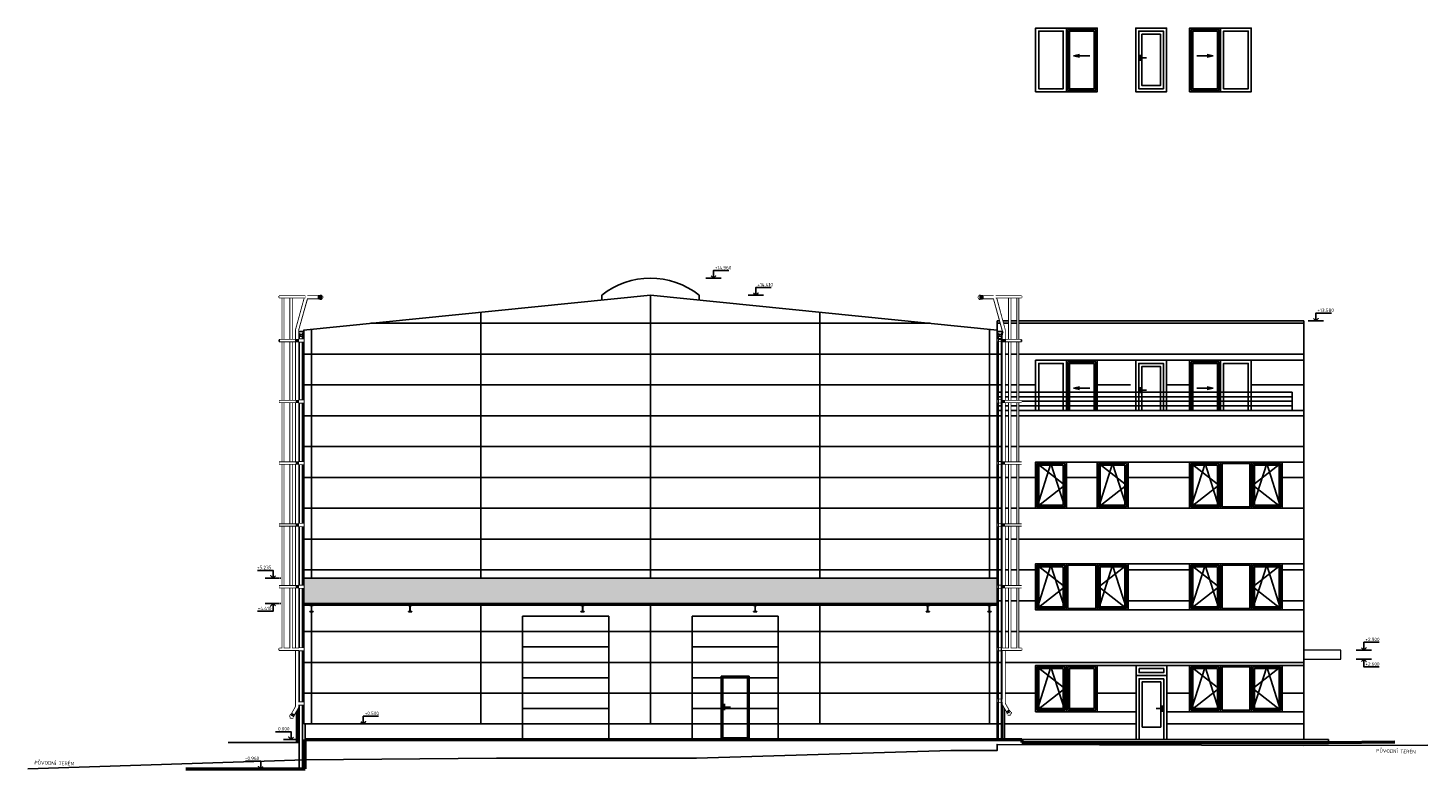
# Model space of a CAD drawing. Header units: millimetres. Extents: x -102634 to 407724, y -68883 to 155589.
# Tile 78 of 80: x 278534 to 323969, y 2030 to 26071. Entities that reach past the tile are written whole.
import ezdxf
from ezdxf.enums import TextEntityAlignment as Align
from ezdxf.lldxf.tags import DXFTag

# ---------------------------------------------------------------- set-up
doc = ezdxf.new("R2010")
doc.units = ezdxf.units.MM
doc.header["$LTSCALE"] = 20
doc.set_wipeout_variables(frame=1)
for name, color, linetype, lineweight in [('CAVNEJSI_POHLED', 7, 'Continuous', 25), ('CKSTENY_PODROVINOU', 7, 'Continuous', 25), ('CKSTENY_REZ', 7, 'Continuous', 50), ('CKSTRECHA_PODROVINOU', 7, 'Continuous', 25), ('CKTEXTY_MALE', 8, 'Continuous', 18), ('IN_C_TENKA', 7, 'Continuous', 18), ('pohledy', 7, 'Continuous', 25)]:
    doc.layers.add(name, color=color, linetype=linetype, lineweight=lineweight)
doc.layers.add('CKKOTY_VYS', color=8, linetype='Continuous', lineweight=25, plot=False)
doc.styles.get("Standard").update_dxf_attribs({"font": 'isocpeur.ttf'})
tags = doc.linetypes.add('DASH', pattern=[0.75, 0.5, -0.25]).pattern_tags.tags
tags[6:7] = [DXFTag(74, 4), DXFTag(75, 0), DXFTag(340, '0'), DXFTag(46, 0.0), DXFTag(50, 0.0), DXFTag(44, 0.0), DXFTag(45, 0.0)]
tags[4:5] = [DXFTag(74, 4), DXFTag(75, 0), DXFTag(340, '0'), DXFTag(46, 0.0), DXFTag(50, 0.0), DXFTag(44, 0.0), DXFTag(45, 0.0)]
tags = doc.linetypes.add('DASHED', pattern=[19.05, 12.7, -6.35]).pattern_tags.tags
tags[6:7] = [DXFTag(74, 4), DXFTag(75, 0), DXFTag(340, '0'), DXFTag(46, 0.0), DXFTag(50, 0.0), DXFTag(44, 0.0), DXFTag(45, 0.0)]
tags[4:5] = [DXFTag(74, 4), DXFTag(75, 0), DXFTag(340, '0'), DXFTag(46, 0.0), DXFTag(50, 0.0), DXFTag(44, 0.0), DXFTag(45, 0.0)]
tags = doc.linetypes.add('DOT', pattern=[6.35, 0, -6.35]).pattern_tags.tags
tags[6:7] = [DXFTag(74, 4), DXFTag(75, 0), DXFTag(340, '0'), DXFTag(46, 0.0), DXFTag(50, 0.0), DXFTag(44, 0.0), DXFTag(45, 0.0)]
tags[4:5] = [DXFTag(74, 4), DXFTag(75, 0), DXFTag(340, '0'), DXFTag(46, 0.0), DXFTag(50, 0.0), DXFTag(44, 0.0), DXFTag(45, 0.0)]

# ---------------------------------------------------------------- blocks, each defined once
blk = doc.blocks.new('*U747')
at = {"color": 0, "linetype": 'ByBlock', "lineweight": -2}
blk.add_lwpolyline([(-1.5, 1.5), (0, 0), (1.5, 1.5), (0, 0), (0, 5), (10, 5)], dxfattribs=at)
blk = doc.blocks.new('*U748')
at = {"color": 0, "linetype": 'ByBlock', "lineweight": -2}
blk.add_lwpolyline([(-1.5, -1.5), (0, 0), (1.5, -1.5), (0, 0), (0, -5), (10, -5)], dxfattribs=at)
blk = doc.blocks.new('*U749')
at = {"color": 0, "linetype": 'ByBlock', "lineweight": -2}
blk.add_lwpolyline([(-1.5, 1.5), (0, 0), (1.5, 1.5), (0, 0), (0, 5), (10, 5)], dxfattribs=at)
blk = doc.blocks.new('*U750')
at = {"color": 0, "linetype": 'ByBlock', "lineweight": -2}
blk.add_lwpolyline([(-1.5, 1.5), (0, 0), (1.5, 1.5), (0, 0), (0, 5), (10, 5)], dxfattribs=at)
blk = doc.blocks.new('*U751')
at = {"color": 0, "linetype": 'ByBlock', "lineweight": -2}
blk.add_lwpolyline([(-1.5, -1.5), (0, 0), (1.5, -1.5), (0, 0), (0, -5), (10, -5)], dxfattribs=at)
blk = doc.blocks.new('*U752')
at = {"color": 0, "linetype": 'ByBlock', "lineweight": -2}
blk.add_lwpolyline([(-1.5, 1.5), (0, 0), (1.5, 1.5), (0, 0), (0, 5), (10, 5)], dxfattribs=at)
blk = doc.blocks.new('*U753')
at = {"color": 0, "linetype": 'ByBlock', "lineweight": -2}
blk.add_lwpolyline([(-1.5, 1.5), (0, 0), (1.5, 1.5), (0, 0), (0, 5), (10, 5)], dxfattribs=at)
blk = doc.blocks.new('*U754')
at = {"color": 0, "linetype": 'ByBlock', "lineweight": -2}
blk.add_lwpolyline([(-1.5, 1.5), (0, 0), (1.5, 1.5), (0, 0), (0, 5), (10, 5)], dxfattribs=at)
blk = doc.blocks.new('*U731')
at = {"color": 0, "linetype": 'ByBlock', "lineweight": -2}
blk.add_lwpolyline([(-1.5, 1.5), (0, 0), (1.5, 1.5), (0, 0), (0, 5), (10, 5)], dxfattribs=at)
blk = doc.blocks.new('*U732')
at = {"color": 0, "linetype": 'ByBlock', "lineweight": -2}
blk.add_lwpolyline([(-1.5, 1.5), (0, 0), (1.5, 1.5), (0, 0), (0, 5), (10, 5)], dxfattribs=at)
blk = doc.blocks.new('*U643')
at = {"layer": 'pohledy'}
for p, q in [((1500, 2400), (-1500, 2400)), ((-1500, 2400), (-1500, 900)), ((1500, 900), (1500, 2400)), ((-1500, 900), (1500, 900))]:
    blk.add_line(p, q, dxfattribs=at)
blk = doc.blocks.new('*U646')
at = {"layer": 'pohledy'}
for p, q in [((1500, 2400), (-1500, 2400)), ((-1500, 2400), (-1500, 900)), ((1500, 900), (1500, 2400)), ((-1500, 900), (1500, 900))]:
    blk.add_line(p, q, dxfattribs=at)
blk = doc.blocks.new('*U647')
at = {"layer": 'pohledy'}
for p, q in [((1500, 2400), (-1500, 2400)), ((-1500, 2400), (-1500, 900)), ((1500, 900), (1500, 2400)), ((-1500, 900), (1500, 900))]:
    blk.add_line(p, q, dxfattribs=at)
blk = doc.blocks.new('*U652')
at = {"layer": 'pohledy'}
for p, q in [((1400, 4000), (-1400, 4000)), ((-1400, 4000), (-1400, 0)), ((1400, 0), (1400, 4000)), ((-1400, 0), (1400, 0))]:
    blk.add_line(p, q, dxfattribs=at)
blk = doc.blocks.new('*U653')
at = {"layer": 'pohledy'}
for p, q in [((1400, 4000), (-1400, 4000)), ((-1400, 4000), (-1400, 0)), ((1400, 0), (1400, 4000)), ((-1400, 0), (1400, 0))]:
    blk.add_line(p, q, dxfattribs=at)
blk = doc.blocks.new('CK_S_EXT_IPEIPE220')
at = {"transparency": 33554687}
for p, q in [((-55, 110), (55, 110)), ((-55, 110), (-55, 100.8)), ((-55, 100.8), (-14.95, 100.8)), ((-2.95, -88.8), (-2.95, 88.8)), ((2.95, -88.8), (2.95, 88.8)), ((55, 100.8), (14.95, 100.8)), ((55, 110), (55, 100.8)), ((-55, -110), (-55, -100.8)), ((-55, -100.8), (-14.95, -100.8)), ((-55, -110), (55, -110)), ((55, -100.8), (14.95, -100.8)), ((55, -110), (55, -100.8))]:
    blk.add_line(p, q, dxfattribs=at)
for centre, start, end in [((-14.95, 88.8), 0, 90), ((14.95, 88.8), 90, 180), ((-14.95, -88.8), 270, 0), ((14.95, -88.8), 180, 270)]:
    blk.add_arc(centre, 12, start, end, dxfattribs=at)
blk = doc.blocks.new('*U826')
at = {"color": 0, "linetype": 'ByBlock', "lineweight": -2}
for p, q in [((-92, 92), (92, 92)), ((-62, 11), (-82, 51)), ((-62, 11), (-55, -59)), ((62, 11), (55, -59)), ((62, 11), (82, 51)), ((55, -59), (-55, -59)), ((-55, -59), (-55, -201)), ((-55, -153), (55, -153)), ((-55, -153), (55, -153)), ((-55, -201), (-55, -13963)), ((-55, -201), (-55, -201)), ((55, -59), (55, -153)), ((55, -153), (55, -13963)), ((55, -153), (55, -153)), ((-55, -13963), (-55, -14101)), ((55, -14101), (55, -13963))]:
    blk.add_line(p, q, dxfattribs=at)
blk.add_arc((0, 92), 91.7, 180, 0, dxfattribs=at)
blk = doc.blocks.new('*U827')
at = {"color": 0, "linetype": 'ByBlock', "lineweight": -2}
for p, q in [((-92, 92), (92, 92)), ((-62, 11), (-82, 51)), ((-62, 11), (-55, -59)), ((62, 11), (55, -59)), ((62, 11), (82, 51)), ((55, -59), (-55, -59)), ((-55, -59), (-55, -201)), ((-55, -153), (55, -153)), ((-55, -153), (55, -153)), ((-55, -201), (-55, -13003)), ((-55, -201), (-55, -201)), ((55, -59), (55, -153)), ((55, -153), (55, -13003)), ((55, -153), (55, -153)), ((-55, -13003), (-55, -13141)), ((55, -13141), (55, -13003))]:
    blk.add_line(p, q, dxfattribs=at)
blk.add_arc((0, 92), 91.7, 180, 0, dxfattribs=at)
blk = doc.blocks.new('*U833')
at = {"color": 0, "linetype": 'ByBlock', "lineweight": -2}
for p, q in [((-786, 14465), (-786, 14425)), ((-771, 14465), (-786, 14465)), ((-771, 14425), (-786, 14425)), ((-768, 14470), (-771, 14470)), ((-771, 14470), (-771, 14420)), ((-768, 14420), (-771, 14420)), ((-768, 14470), (-768, 14420)), ((-766, 14461), (-762, 14461)), ((-766, 14429), (-762, 14429)), ((-762, 14493), (-762, 14396)), ((-743, 14507), (-749, 14507)), ((-749, 14507), (-743, 14507)), ((-749, 14507), (-749, 14382)), ((-743, 14382), (-749, 14382)), ((-743, 14507), (-743, 14382)), ((-743, 14497), (-738, 14497)), ((-743, 14393), (-738, 14393)), ((-738, 14505), (-738, 14384)), ((-722, 14507), (-736, 14507)), ((-722, 14382), (-736, 14382)), ((-722, 14507), (-722, 14507)), ((-720, 14505), (-720, 14384)), ((-713, 14490), (-712, 14488)), ((-713, 14399), (-712, 14401)), ((-710, 14488), (-655, 14488)), ((-710, 14402), (-671, 14402)), ((-691, 14492), (-675, 14492)), ((-691, 14398), (-675, 14398)), ((-671, 14402), (-655, 14402)), ((-654, 14488), (-654, 14489)), ((-654, 14401), (-654, 14400)), ((-646, 14402), (-646, 14488)), ((-621, 14483), (-646, 14483)), ((-621, 14407), (-646, 14407)), ((-621, 14483), (-621, 14407)), ((-621, 14483), (-621, 14407)), ((-621, 14483), (-300, 14483)), ((-621, 14407), (-286, 14407))]:
    blk.add_line(p, q, dxfattribs=at)
for points in [[(-286, 14407), (-286, 14407), (0, 13383)], [(76, 13383), (-224, 14483)], [(60, 13383), (0, 13383)], [(-180, 13000), (0, 13000), (0, 13080), (-180, 13080), (-180, 13000)], [(-180, 11022), (0, 11022), (0, 11102), (-180, 11102), (-180, 11022)], [(-180, 9025), (0, 9025), (0, 9105), (-180, 9105), (-180, 9025)], [(-180, 7016), (0, 7016), (0, 7096), (-180, 7096), (-180, 7016)], [(-180, 5013), (0, 5013), (0, 5093), (-180, 5093), (-180, 5013)], [(-180, 2985), (0, 2985), (0, 3065), (-180, 3065), (-180, 2985)]]:
    blk.add_lwpolyline(points, dxfattribs=at)
for centre, radius, start, end in [((-766, 14463), 2, 180.0175, 270.0175), ((-766, 14427), 2, 90.0175, 180.0175), ((-749, 14493), 13, 90.0175, 180.0175), ((-749, 14396), 13, 180.0175, 270.0175), ((-736, 14505), 2, 90.0175, 180.0175), ((-736, 14384), 2, 180.0175, 270.0175), ((-722, 14505), 2, 0.0175, 90.0175), ((-722, 14384), 2, 270.0175, 0.0175), ((-716, 14488), 4, 36.8874, 180.0175), ((-716, 14402), 4, 180.0175, 323.1476), ((-710, 14490), 2, 216.8874, 270.0175), ((-710, 14400), 2, 90.0175, 143.1476), ((-691, 14487), 4, 89.7894, 179.7894), ((-691, 14402), 4, 180.0175, 270.0175), ((-675, 14488), 4, 0.0175, 90.0175), ((-675, 14402), 4, 270.0175, 0.0175), ((-655, 14489), 1, 270.0175, 337.3976), ((-655, 14401), 1, 22.6373, 90.0175), ((-650, 14488), 4, 0.0175, 157.3976), ((-650, 14402), 4, 202.6373, 0.0175)]:
    blk.add_arc(centre, radius, start, end, dxfattribs=at)
blk.add_wipeout([(0, 0), (60, 0), (60, 1036), (0, 1140)], dxfattribs=at)
for p, q in [((0, 13383), (0, 0)), ((125, 924), (0, 1140)), ((60, 0), (60, 1036)), ((125, 924), (191, 962)), ((125, 924), (137, 902)), ((208, 943), (133, 900)), ((191, 962), (203, 940)), ((212, 936), (213, 937)), ((220, 921), (212, 935)), ((240, 887), (220, 921)), ((234, 906), (226, 920)), ((137, 893), (136, 892)), ((165, 844), (138, 892)), ((152, 859), (144, 873)), ((155, 827), (260, 887)), ((158, 818), (266, 881)), ((164, 812), (269, 872)), ((165, 806), (273, 869)), ((165, 841), (166, 843)), ((168, 801), (276, 864)), ((186, 797), (270, 845)), ((210, 803), (253, 828)), ((210, 803), (211, 800)), ((211, 800), (255, 825)), ((217, 809), (214, 813)), ((216, 803), (223, 790)), ((223, 790), (258, 810)), ((243, 886), (241, 886)), ((244, 825), (242, 829)), ((250, 823), (258, 810)), ((253, 828), (255, 825)), ((263, 864), (261, 868)), ((263, 887), (269, 875)), ((273, 869), (276, 864)), ((0, 0), (60, 0))]:
    blk.add_line(p, q, dxfattribs=at)
for points in [[(76, 1161), (76, 13383)], [(-180, 1227), (0, 1227), (0, 1307), (-180, 1307), (-180, 1227)]]:
    blk.add_lwpolyline(points, dxfattribs=at)
for centre, radius, start, end in [((210, 939), 4, 322.6199, 120), ((213, 936), 1, 142.6199, 210), ((222, 918), 4, 30, 120), ((135, 896), 4, 120, 277.3801), ((137, 892), 1, 30, 97.3801), ((148, 875), 4, 120, 210), ((156, 861), 4, 209.7719, 299.7719), ((156, 825), 2, 120, 210), ((168, 839), 4, 156.8699, 300), ((164, 843), 2, 336.8699, 30), ((180, 808), 13, 210, 300), ((215, 808), 2, 300, 30), ((230, 904), 4, 300, 30), ((242, 888), 2, 210, 263.1301), ((243, 882), 4, 300, 83.1301), ((246, 826), 2, 210, 300), ((261, 886), 2, 30, 120), ((268, 874), 2, 300, 30), ((264, 857), 13, 300, 30)]:
    blk.add_arc(centre, radius, start, end, dxfattribs=at)
blk.add_wipeout([(-621, 14407), (-286, 14407), (-224, 14483), (-621, 14483)], dxfattribs=at)
for points in [[(-646, 14407), (-621, 14407), (-621, 14483), (-646, 14483)], [(-180, 13000), (0, 13000), (0, 13080), (-180, 13080)], [(-180, 11022), (0, 11022), (0, 11102), (-180, 11102)], [(-180, 9025), (0, 9025), (0, 9105), (-180, 9105)], [(-180, 7016), (0, 7016), (0, 7096), (-180, 7096)], [(-180, 5013), (0, 5013), (0, 5093), (-180, 5093)], [(-180, 2985), (0, 2985), (0, 3065), (-180, 3065)], [(-180, 1227), (0, 1227), (0, 1307), (-180, 1307)], [(203, 940), (191, 962), (125, 924), (137, 902)]]:
    blk.add_wipeout(points, dxfattribs=at)
for points in [[(-711, 14401), (-710, 14402), (-655, 14401), (-646, 14401), (-646, 14488), (-720, 14488), (-720, 14400)], [(241, 887), (240, 887), (212, 936), (208, 943), (133, 900), (170, 836), (246, 880)]]:
    blk.add_wipeout(points, dxfattribs=at)
for p, q in [((-712, 14404), (-712, 14486)), ((-675, 14449), (-691, 14449)), ((-675, 14441), (-691, 14441)), ((-654, 14404), (-654, 14486)), ((191, 962), (76, 1161)), ((91, 983), (157, 1021)), ((210, 935), (139, 894)), ((239, 885), (168, 844)), ((181, 894), (189, 880)), ((188, 898), (196, 884))]:
    blk.add_line(p, q, dxfattribs=at)
for centre, start, end in [((-691, 14445), 90.0175, 270.0175), ((-675, 14445), 270.0175, 90.0175), ((185, 896), 30, 210), ((193, 882), 210, 30)]:
    blk.add_arc(centre, 4, start, end, dxfattribs=at)
for points in [[(-786, 14425), (-771, 14425), (-771, 14465), (-786, 14465)], [(258, 810), (250, 823), (216, 803), (223, 790)]]:
    blk.add_wipeout(points, dxfattribs=at)
for points in [[(-771, 14420), (-768, 14420), (-768, 14470), (-771, 14470)], [(255, 825), (253, 828), (210, 803), (211, 800)]]:
    blk.add_wipeout(points, dxfattribs=at)
for points in [[(-768, 14427), (-768, 14428), (-766, 14429), (-762, 14429), (-762, 14461), (-766, 14461), (-768, 14461), (-768, 14463)], [(247, 824), (245, 824), (244, 825), (242, 829), (214, 813), (217, 809), (217, 808), (216, 807)]]:
    blk.add_wipeout(points, dxfattribs=at)
for points in [[(-749, 14383), (-749, 14506), (-758, 14503), (-762, 14493), (-762, 14396), (-758, 14387)], [(275, 863), (168, 802), (176, 796), (186, 797), (270, 845), (276, 853)]]:
    blk.add_wipeout(points, dxfattribs=at)
for points in [[(-749, 14382), (-743, 14382), (-743, 14507), (-749, 14507)], [(276, 864), (273, 869), (165, 806), (168, 801)]]:
    blk.add_wipeout(points, dxfattribs=at)
for points in [[(-743, 14393), (-738, 14393), (-738, 14497), (-743, 14497)], [(263, 864), (261, 868), (171, 816), (174, 812)]]:
    blk.add_wipeout(points, dxfattribs=at)
for points in [[(-738, 14384), (-737, 14383), (-736, 14382), (-722, 14382), (-721, 14383), (-720, 14384), (-720, 14505), (-721, 14507), (-722, 14507), (-736, 14507), (-737, 14507), (-738, 14505)], [(269, 872), (269, 873), (269, 875), (263, 887), (261, 888), (260, 887), (155, 827), (154, 826), (154, 824), (161, 812), (162, 812), (164, 812)]]:
    blk.add_wipeout(points, dxfattribs=at)
blk.add_line((-729, 14507), (-729, 14382), dxfattribs=at)
blk.add_wipeout([(91, 983), (125, 924), (191, 962), (157, 1021)], dxfattribs=at)
blk.add_wipeout([(91, 983), (157, 1021), (76, 1161), (0, 1140)], dxfattribs=at)
blk.add_wipeout([(0, 1140), (76, 1161), (76, 13383), (0, 13383)], dxfattribs=at)
blk.add_wipeout([(-286, 14407), (-224, 14483), (-224, 14483), (76, 13383), (0, 13383)], dxfattribs=at)
blk = doc.blocks.new('*U834')
at = {"color": 0, "linetype": 'ByBlock', "lineweight": -2}
for p, q in [((231, 11433), (231, 50)), ((281, 11433), (281, 50)), ((499, 11433), (499, 50)), ((537, 11433), (537, 50)), ((0, 50), (638, 50)), ((0, 0), (638, 0)), ((103, 50), (103, 0)), ((638, 0), (638, 50))]:
    blk.add_line(p, q, dxfattribs=at)
blk.add_wipeout([(231, 11433), (281, 11433), (281, 50), (231, 50)], dxfattribs=at)
for p, q in [((103, 8087), (103, 8037)), ((103, 6090), (103, 6040)), ((103, 4081), (103, 4031)), ((103, 2078), (103, 2028))]:
    blk.add_line(p, q, dxfattribs=at)
for points in [[(499, 50), (537, 50), (537, 11433), (499, 11433)], [(0, 10015), (103, 10015), (103, 10065), (0, 10065)]]:
    blk.add_wipeout(points, dxfattribs=at)
for points in [[(0, 8037), (103, 8037), (103, 8087), (0, 8087)], [(0, 6040), (103, 6040), (103, 6090), (0, 6090)], [(0, 4031), (103, 4031), (103, 4081), (0, 4081)], [(0, 2028), (103, 2028), (103, 2078), (0, 2078)], [(103, 0), (638, 0), (638, 50), (103, 50)]]:
    blk.add_wipeout(points, dxfattribs=at)
for points in [[(627, 50), (632, 50), (632, 11433), (627, 11433)], [(0, 0), (103, 0), (103, 50), (0, 50)]]:
    blk.add_wipeout(points, dxfattribs=at)
for p, q in [((-200, 11483), (638, 11483)), ((-200, 11433), (638, 11433)), ((638, 11483), (638, 11433)), ((0, 10065), (638, 10065)), ((0, 10015), (638, 10015)), ((0, 8087), (638, 8087)), ((0, 8037), (638, 8037)), ((0, 6090), (638, 6090)), ((0, 6040), (638, 6040)), ((0, 4081), (638, 4081)), ((0, 4031), (638, 4031)), ((0, 2078), (638, 2078)), ((0, 2028), (638, 2028))]:
    blk.add_line(p, q, dxfattribs=at)
for points in [[(638, 11433), (638, 11483), (-200, 11483), (-200, 11433)], [(103, 10015), (638, 10015), (638, 10065), (103, 10065)], [(103, 8037), (638, 8037), (638, 8087), (103, 8087)], [(103, 6040), (638, 6040), (638, 6090), (103, 6090)], [(103, 4031), (638, 4031), (638, 4081), (103, 4081)], [(103, 2028), (638, 2028), (638, 2078), (103, 2078)]]:
    blk.add_wipeout(points, dxfattribs=at)
for p, q in [((103, 10065), (103, 10015)), ((638, 10065), (638, 10015))]:
    blk.add_line(p, q, dxfattribs=at)
blk = doc.blocks.new('*U841')
at = {"color": 0, "linetype": 'ByBlock', "lineweight": -2}
for p, q in [((-786, 14364), (-786, 14324)), ((-771, 14364), (-786, 14364)), ((-771, 14324), (-786, 14324)), ((-768, 14369), (-771, 14369)), ((-771, 14369), (-771, 14319)), ((-768, 14319), (-771, 14319)), ((-768, 14369), (-768, 14319)), ((-766, 14360), (-762, 14360)), ((-766, 14328), (-762, 14328)), ((-762, 14393), (-762, 14296)), ((-743, 14407), (-749, 14407)), ((-749, 14407), (-743, 14407)), ((-749, 14407), (-749, 14282)), ((-743, 14282), (-749, 14282)), ((-743, 14407), (-743, 14282)), ((-743, 14396), (-738, 14396)), ((-743, 14293), (-738, 14293)), ((-738, 14405), (-738, 14284)), ((-722, 14407), (-736, 14407)), ((-722, 14282), (-736, 14282)), ((-722, 14407), (-722, 14407)), ((-720, 14405), (-720, 14284)), ((-713, 14390), (-712, 14388)), ((-713, 14299), (-712, 14300)), ((-710, 14387), (-655, 14387)), ((-710, 14301), (-671, 14301)), ((-691, 14391), (-675, 14391)), ((-691, 14297), (-675, 14297)), ((-671, 14301), (-655, 14301)), ((-654, 14388), (-654, 14389)), ((-654, 14301), (-654, 14300)), ((-646, 14301), (-646, 14387)), ((-621, 14383), (-646, 14383)), ((-621, 14307), (-646, 14307)), ((-621, 14383), (-621, 14307)), ((-621, 14383), (-621, 14307)), ((-621, 14383), (-300, 14383)), ((-621, 14307), (-286, 14307))]:
    blk.add_line(p, q, dxfattribs=at)
for points in [[(-286, 14307), (-286, 14307), (0, 13283)], [(76, 13283), (-224, 14383)], [(60, 13283), (0, 13283)], [(-180, 12916), (0, 12916), (0, 12996), (-180, 12996), (-180, 12916)], [(-180, 10930), (0, 10930), (0, 11010), (-180, 11010), (-180, 10930)], [(-180, 8925), (0, 8925), (0, 9005), (-180, 9005), (-180, 8925)], [(-180, 6916), (0, 6916), (0, 6996), (-180, 6996), (-180, 6916)], [(-180, 4913), (0, 4913), (0, 4993), (-180, 4993), (-180, 4913)], [(-180, 2885), (0, 2885), (0, 2965), (-180, 2965), (-180, 2885)]]:
    blk.add_lwpolyline(points, dxfattribs=at)
for centre, radius, start, end in [((-766, 14362), 2, 180.0175, 270.0175), ((-766, 14326), 2, 90.0175, 180.0175), ((-749, 14393), 13, 90.0175, 180.0175), ((-749, 14296), 13, 180.0175, 270.0175), ((-736, 14405), 2, 90.0175, 180.0175), ((-736, 14284), 2, 180.0175, 270.0175), ((-722, 14405), 2, 0.0175, 90.0175), ((-722, 14284), 2, 270.0175, 0.0175), ((-716, 14387), 4, 36.8874, 180.0175), ((-716, 14301), 4, 180.0175, 323.1476), ((-710, 14389), 2, 216.8874, 270.0175), ((-710, 14299), 2, 90.0175, 143.1476), ((-691, 14387), 4, 89.7894, 179.7894), ((-691, 14301), 4, 180.0175, 270.0175), ((-675, 14387), 4, 0.0175, 90.0175), ((-675, 14301), 4, 270.0175, 0.0175), ((-655, 14388), 1, 270.0175, 337.3976), ((-655, 14300), 1, 22.6373, 90.0175), ((-650, 14387), 4, 0.0175, 157.3976), ((-650, 14301), 4, 202.6373, 0.0175)]:
    blk.add_arc(centre, radius, start, end, dxfattribs=at)
blk.add_wipeout([(0, 0), (60, 0), (60, 1036), (0, 1140)], dxfattribs=at)
for p, q in [((0, 13283), (0, 0)), ((125, 924), (0, 1140)), ((60, 0), (60, 1036)), ((125, 924), (191, 962)), ((125, 924), (137, 902)), ((208, 943), (133, 900)), ((191, 962), (203, 940)), ((212, 936), (213, 937)), ((220, 921), (212, 935)), ((240, 887), (220, 921)), ((234, 906), (226, 920)), ((137, 893), (136, 892)), ((165, 844), (138, 892)), ((152, 859), (144, 873)), ((155, 827), (260, 887)), ((158, 818), (266, 881)), ((164, 812), (269, 872)), ((165, 806), (273, 869)), ((165, 841), (166, 843)), ((168, 801), (276, 864)), ((186, 797), (270, 845)), ((210, 803), (253, 828)), ((210, 803), (211, 800)), ((211, 800), (255, 825)), ((217, 809), (214, 813)), ((216, 803), (223, 790)), ((223, 790), (258, 810)), ((243, 886), (241, 886)), ((244, 825), (242, 829)), ((250, 823), (258, 810)), ((253, 828), (255, 825)), ((263, 864), (261, 868)), ((263, 887), (269, 875)), ((273, 869), (276, 864)), ((0, 0), (60, 0))]:
    blk.add_line(p, q, dxfattribs=at)
for points in [[(76, 1161), (76, 13283)], [(-180, 1215), (0, 1215), (0, 1295), (-180, 1295), (-180, 1215)]]:
    blk.add_lwpolyline(points, dxfattribs=at)
for centre, radius, start, end in [((210, 939), 4, 322.6199, 120), ((213, 936), 1, 142.6199, 210), ((222, 918), 4, 30, 120), ((135, 896), 4, 120, 277.3801), ((137, 892), 1, 30, 97.3801), ((148, 875), 4, 120, 210), ((156, 861), 4, 209.7719, 299.7719), ((156, 825), 2, 120, 210), ((168, 839), 4, 156.8699, 300), ((164, 843), 2, 336.8699, 30), ((180, 808), 13, 210, 300), ((215, 808), 2, 300, 30), ((230, 904), 4, 300, 30), ((242, 888), 2, 210, 263.1301), ((243, 882), 4, 300, 83.1301), ((246, 826), 2, 210, 300), ((261, 886), 2, 30, 120), ((268, 874), 2, 300, 30), ((264, 857), 13, 300, 30)]:
    blk.add_arc(centre, radius, start, end, dxfattribs=at)
blk.add_wipeout([(-621, 14307), (-286, 14307), (-224, 14383), (-621, 14383)], dxfattribs=at)
for points in [[(-646, 14307), (-621, 14307), (-621, 14383), (-646, 14383)], [(-180, 12916), (0, 12916), (0, 12996), (-180, 12996)], [(-180, 10930), (0, 10930), (0, 11010), (-180, 11010)], [(-180, 8925), (0, 8925), (0, 9005), (-180, 9005)], [(-180, 6916), (0, 6916), (0, 6996), (-180, 6996)], [(-180, 4913), (0, 4913), (0, 4993), (-180, 4993)], [(-180, 2885), (0, 2885), (0, 2965), (-180, 2965)], [(-180, 1215), (0, 1215), (0, 1295), (-180, 1295)], [(203, 940), (191, 962), (125, 924), (137, 902)]]:
    blk.add_wipeout(points, dxfattribs=at)
for points in [[(-711, 14301), (-710, 14301), (-655, 14301), (-646, 14301), (-646, 14387), (-720, 14387), (-720, 14300)], [(241, 887), (240, 887), (212, 936), (208, 943), (133, 900), (170, 836), (246, 880)]]:
    blk.add_wipeout(points, dxfattribs=at)
for p, q in [((-712, 14303), (-712, 14385)), ((-675, 14349), (-691, 14349)), ((-675, 14341), (-691, 14341)), ((-654, 14303), (-654, 14385)), ((191, 962), (76, 1161)), ((91, 983), (157, 1021)), ((210, 935), (139, 894)), ((239, 885), (168, 844)), ((181, 894), (189, 880)), ((188, 898), (196, 884))]:
    blk.add_line(p, q, dxfattribs=at)
for centre, start, end in [((-691, 14345), 90.0175, 270.0175), ((-675, 14345), 270.0175, 90.0175), ((185, 896), 30, 210), ((193, 882), 210, 30)]:
    blk.add_arc(centre, 4, start, end, dxfattribs=at)
for points in [[(-786, 14324), (-771, 14324), (-771, 14364), (-786, 14364)], [(258, 810), (250, 823), (216, 803), (223, 790)]]:
    blk.add_wipeout(points, dxfattribs=at)
for points in [[(-771, 14319), (-768, 14319), (-768, 14369), (-771, 14369)], [(255, 825), (253, 828), (210, 803), (211, 800)]]:
    blk.add_wipeout(points, dxfattribs=at)
for points in [[(-768, 14327), (-768, 14328), (-766, 14328), (-762, 14328), (-762, 14360), (-766, 14360), (-768, 14361), (-768, 14362)], [(247, 824), (245, 824), (244, 825), (242, 829), (214, 813), (217, 809), (217, 808), (216, 807)]]:
    blk.add_wipeout(points, dxfattribs=at)
for points in [[(-749, 14283), (-749, 14406), (-758, 14402), (-762, 14393), (-762, 14296), (-758, 14287)], [(275, 863), (168, 802), (176, 796), (186, 797), (270, 845), (276, 853)]]:
    blk.add_wipeout(points, dxfattribs=at)
for points in [[(-749, 14282), (-743, 14282), (-743, 14407), (-749, 14407)], [(276, 864), (273, 869), (165, 806), (168, 801)]]:
    blk.add_wipeout(points, dxfattribs=at)
for points in [[(-743, 14293), (-738, 14293), (-738, 14396), (-743, 14396)], [(263, 864), (261, 868), (171, 816), (174, 812)]]:
    blk.add_wipeout(points, dxfattribs=at)
for points in [[(-738, 14284), (-737, 14283), (-736, 14282), (-722, 14282), (-721, 14283), (-720, 14284), (-720, 14405), (-721, 14406), (-722, 14407), (-736, 14407), (-737, 14406), (-738, 14405)], [(269, 872), (269, 873), (269, 875), (263, 887), (261, 888), (260, 887), (155, 827), (154, 826), (154, 824), (161, 812), (162, 812), (164, 812)]]:
    blk.add_wipeout(points, dxfattribs=at)
blk.add_line((-729, 14407), (-729, 14282), dxfattribs=at)
blk.add_wipeout([(91, 983), (125, 924), (191, 962), (157, 1021)], dxfattribs=at)
blk.add_wipeout([(91, 983), (157, 1021), (76, 1161), (0, 1140)], dxfattribs=at)
blk.add_wipeout([(0, 1140), (76, 1161), (76, 13283), (0, 13283)], dxfattribs=at)
blk.add_wipeout([(-286, 14307), (-224, 14383), (-224, 14383), (76, 13283), (0, 13283)], dxfattribs=at)
blk = doc.blocks.new('*U840')
at = {"color": 0, "linetype": 'ByBlock', "lineweight": -2}
for p, q in [((-92, 92), (92, 92)), ((-62, 11), (-82, 51)), ((-62, 11), (-55, -59)), ((62, 11), (55, -59)), ((62, 11), (82, 51)), ((55, -59), (-55, -59)), ((-55, -59), (-55, -201)), ((-55, -153), (55, -153)), ((-55, -153), (55, -153)), ((-55, -201), (-55, -13003)), ((-55, -201), (-55, -201)), ((55, -59), (55, -153)), ((55, -153), (55, -13003)), ((55, -153), (55, -153)), ((-55, -13003), (-55, -13141)), ((55, -13141), (55, -13003))]:
    blk.add_line(p, q, dxfattribs=at)
blk.add_arc((0, 92), 91.7, 180, 0, dxfattribs=at)

msp = doc.modelspace()

# ---------------------------------------------------------------- hatches: boundary and pattern name
at = {"layer": 'pohledy'}
h = msp.add_hatch(dxfattribs=at)
h.set_pattern_fill('TONDACH-UNIVERZAL', color=256, scale=0.5, style=0)
h.set_pattern_definition([(90, (0, 0), (-57.5, 4e-15), [160.996064, -199.003937]), (90, (27.5, 0), (-57.5, 4e-15), [160.996064, -199.003937]), (0, (-2.5, 172.5), (0, 360), [27.5, -30]), (128.61125, (32.337, 163.313), (-57.5, -2e-08), [11.756893, -448.955853]), (0, (32.34, 163.3), (0, 360), [15.32662, -42.17338]), (51.38875, (47.663, 163.313), (57.5, -2e-08), [11.756893, -448.955853]), (90, (-2.5, 180), (-57.5, 4e-15), [160.996064, -199.003937]), (90, (25, 180), (-57.5, 4e-15), [160.996064, -199.003937]), (0, (0, 352.5), (0, 360), [27.5, -30]), (128.61125, (34.837, 343.313), (-57.5, -2e-08), [11.756893, -448.955853]), (0, (34.84, 343.3), (0, 360), [15.32662, -42.17338]), (51.38875, (50.163, 343.313), (57.5, -2e-08), [11.756893, -448.955853])])
h.paths.add_polyline_path([(309984, 7397), (309984, 8223), (287484, 8223), (287484, 7397)])

# ---------------------------------------------------------------- linework, layer by layer
at = {"layer": 'CKKOTY_VYS'}
for p, q in [((301027, 17952), (300527, 17952)), ((302403, 17398), (301903, 17398)), ((320582, 16570), (320082, 16570)), ((286736, 8223), (286236, 8223)), ((286736, 7397), (286236, 7397)), ((322137, 5890), (321637, 5890)), ((322137, 5590), (321637, 5590)), ((322137, 5590), (321637, 5590)), ((289663, 3490), (289163, 3490)), ((287321, 2990), (286821, 2990)), ((286338, 2030), (285838, 2030))]:
    msp.add_line(p, q, dxfattribs=at)
at = {"layer": 'CKSTENY_PODROVINOU'}
for p, q in [((310784, 2990), (319940, 2990)), ((320740, 2990), (319940, 2990)), ((320740, 2890), (320740, 2990))]:
    msp.add_line(p, q, dxfattribs=at)
at = {"layer": 'CKSTENY_REZ'}
for p, q in [((310784, 2990), (310784, 2890)), ((310784, 2890), (319940, 2890)), ((319940, 2890), (320740, 2890)), ((320740, 2890), (322888, 2914)), ((283655, 2030), (287534, 2030))]:
    msp.add_line(p, q, dxfattribs=at)
at = {"layer": 'CKSTRECHA_PODROVINOU'}
for p, q in [((312469, 25166), (312661, 25209)), ((312998, 25166), (312469, 25166)), ((312469, 25166), (312661, 25123)), ((316470, 25166), (316999, 25166)), ((316999, 25166), (316807, 25209)), ((316999, 25166), (316807, 25123)), ((312469, 14386), (312661, 14428)), ((312998, 14386), (312469, 14386)), ((312469, 14386), (312661, 14343)), ((316470, 14386), (316999, 14386)), ((316999, 14386), (316807, 14428)), ((316999, 14386), (316807, 14343))]:
    msp.add_line(p, q, dxfattribs=at)
at = {"layer": 'IN_C_TENKA'}
for p, q in [((321140, 5890), (319940, 5890)), ((319940, 5590), (321140, 5590)), ((321140, 5590), (321140, 5890))]:
    msp.add_line(p, q, dxfattribs=at)
at = {"layer": 'pohledy'}
for p, q in [((311234, 26071), (311234, 24001)), ((313234, 26071), (313234, 26071)), ((314634, 25201), (314634, 25001)), ((314634, 25101), (314834, 25101)), ((287479, 16273), (298734, 17398)), ((297154, 17402), (297154, 17240)), ((309984, 16273), (298734, 17398)), ((300314, 17402), (300314, 17240)), ((309984, 6290), (309984, 16570)), ((319940, 16570), (309984, 16570)), ((319940, 2990), (319940, 16570)), ((287484, 3490), (287484, 16273)), ((311234, 15290), (319940, 15290)), ((309984, 14260), (319560, 14260)), ((309984, 14110), (319560, 14110)), ((314634, 14420), (314634, 14220)), ((314634, 14320), (314834, 14320)), ((319560, 14260), (319560, 13660)), ((309984, 13960), (319560, 13960)), ((309984, 13810), (319560, 13810)), ((309984, 13660), (319940, 13660)), ((311234, 11990), (319940, 11990)), ((311234, 10490), (319940, 10490)), ((311234, 8690), (319940, 8690)), ((287484, 8223), (309984, 8223)), ((287484, 7397), (309984, 7397)), ((287484, 7348), (309984, 7348)), ((311234, 7190), (319940, 7190)), ((309984, 2990), (309984, 6290)), ((313234, 5390), (319940, 5390)), ((314494, 5060), (314494, 5390)), ((314494, 2990), (314494, 5060)), ((314494, 5060), (315494, 5060)), ((315494, 5060), (315494, 2990)), ((301134, 4140), (301134, 3940)), ((315344, 4090), (315344, 3890)), ((301134, 4040), (301334, 4040)), ((313234, 3890), (314494, 3890)), ((315344, 3990), (315144, 3990)), ((315494, 3890), (319940, 3890)), ((287484, 3490), (287534, 3490)), ((294584, 3490), (287484, 3490)), ((287534, 3490), (287534, 2030)), ((300084, 3490), (297384, 3490)), ((309984, 3490), (302884, 3490)), ((319940, 2990), (287534, 2990)), ((315494, 2990), (314494, 2990)), ((287534, 2030), (283655, 2030))]:
    msp.add_line(p, q, dxfattribs=at)
at = {"layer": 'pohledy', "linetype": 'DOT'}
for p, q in [((298734, 8223), (298734, 17398)), ((293234, 8223), (293234, 16848)), ((304234, 8223), (304234, 16848)), ((307813, 16490), (289656, 16490)), ((319940, 16490), (309984, 16490)), ((287734, 8223), (287734, 16273)), ((309734, 8223), (309734, 16273)), ((319940, 15490), (287484, 15490)), ((311234, 14490), (287484, 14490)), ((314314, 14490), (313184, 14490)), ((316284, 14490), (315514, 14490)), ((319940, 14490), (318234, 14490)), ((319940, 13490), (287484, 13490)), ((319940, 12490), (287484, 12490)), ((311234, 11490), (287484, 11490)), ((313234, 11490), (312234, 11490)), ((316234, 11490), (314234, 11490)), ((319940, 11490), (319234, 11490)), ((311234, 10490), (287484, 10490)), ((319940, 9490), (287484, 9490)), ((311234, 8490), (287484, 8490)), ((316234, 8490), (314234, 8490)), ((319940, 8490), (319234, 8490)), ((287734, 3490), (287734, 7397)), ((293234, 3490), (293234, 7397)), ((298734, 3490), (298734, 7397)), ((304234, 3490), (304234, 7397)), ((309734, 3490), (309734, 7397)), ((311234, 7490), (309984, 7490)), ((316234, 7490), (314234, 7490)), ((319940, 7490), (319234, 7490)), ((294584, 6490), (287484, 6490)), ((294584, 6490), (297384, 6490)), ((300084, 6490), (297384, 6490)), ((300084, 6490), (302884, 6490)), ((319940, 6490), (302884, 6490)), ((294584, 5990), (297384, 5990)), ((300084, 5990), (302884, 5990)), ((294584, 5490), (287484, 5490)), ((294584, 5490), (297384, 5490)), ((300084, 5490), (297384, 5490)), ((300084, 5490), (302884, 5490)), ((319940, 5490), (302884, 5490)), ((294584, 4990), (297384, 4990)), ((300084, 4990), (302884, 4990)), ((294584, 4490), (287484, 4490)), ((294584, 4490), (297384, 4490)), ((300084, 4490), (297384, 4490)), ((300084, 4490), (302884, 4490)), ((309984, 4490), (302884, 4490)), ((311234, 4490), (309984, 4490)), ((314494, 4490), (313234, 4490)), ((316234, 4490), (315494, 4490)), ((319940, 4490), (319234, 4490)), ((294584, 3990), (297384, 3990)), ((300084, 3990), (302884, 3990)), ((294584, 3490), (297384, 3490)), ((300084, 3490), (302884, 3490)), ((314494, 3490), (309984, 3490)), ((319940, 3490), (315494, 3490))]:
    msp.add_line(p, q, dxfattribs=at)
at = {"layer": 'pohledy', "linetype": 'DASH', "ltscale": 15}
for p, q in [((311284, 11940), (312184, 11240)), ((311284, 10540), (311734, 11940)), ((311734, 11940), (312184, 10540)), ((313284, 11940), (314184, 11240)), ((313734, 11940), (313284, 10540)), ((314184, 10540), (313734, 11940)), ((316284, 11940), (317184, 11240)), ((316284, 10540), (316734, 11940)), ((316734, 11940), (317184, 10540)), ((319184, 11940), (318284, 11240)), ((318734, 11940), (318284, 10540)), ((319184, 10540), (318734, 11940)), ((312184, 11240), (311284, 10540)), ((314184, 11240), (313284, 10540)), ((317184, 11240), (316284, 10540)), ((318284, 11240), (319184, 10540)), ((311284, 8640), (312184, 7940)), ((311284, 7240), (311734, 8640)), ((311734, 8640), (312184, 7240)), ((314184, 8640), (313284, 7940)), ((313734, 8640), (313284, 7240)), ((314184, 7240), (313734, 8640)), ((316284, 8640), (317184, 7940)), ((316284, 7240), (316734, 8640)), ((316734, 8640), (317184, 7240)), ((319184, 8640), (318284, 7940)), ((318734, 8640), (318284, 7240)), ((319184, 7240), (318734, 8640)), ((312184, 7940), (311284, 7240)), ((313284, 7940), (314184, 7240)), ((317184, 7940), (316284, 7240)), ((318284, 7940), (319184, 7240)), ((311284, 5340), (312184, 4640)), ((311284, 3940), (311734, 5340)), ((311734, 5340), (312184, 3940)), ((316284, 5340), (317184, 4640)), ((316284, 3940), (316734, 5340)), ((316734, 5340), (317184, 3940)), ((319184, 5340), (318284, 4640)), ((318734, 5340), (318284, 3940)), ((319184, 3940), (318734, 5340)), ((312184, 4640), (311284, 3940)), ((317184, 4640), (316284, 3940)), ((318284, 4640), (319184, 3940))]:
    msp.add_line(p, q, dxfattribs=at)
at = {"layer": 'pohledy'}
for points in [[(311234, 24441), (311234, 26071), (312234, 26071), (312234, 24441)], [(311334, 24441), (311334, 25971), (312134, 25971), (312134, 24441)], [(312234, 24441), (312234, 26071), (313234, 26071), (313234, 24441)], [(312284, 24441), (312284, 26021), (313184, 26021), (313184, 24441)], [(312334, 24441), (312334, 25971), (313134, 25971), (313134, 24441)], [(314484, 24441), (314484, 26071), (315484, 26071), (315484, 24441)], [(314584, 24441), (314584, 25971), (315384, 25971), (315384, 24441)], [(316234, 24441), (316234, 26071), (317234, 26071), (317234, 24441)], [(317184, 24441), (317184, 26021), (316284, 26021), (316284, 24441)], [(317134, 24441), (317134, 25971), (316334, 25971), (316334, 24441)], [(317234, 24441), (317234, 26071), (318234, 26071), (318234, 24441)], [(318134, 24441), (318134, 25971), (317334, 25971), (317334, 24441)], [(311234, 25631), (311234, 24001), (312234, 24001), (312234, 25631)], [(311334, 25631), (311334, 24101), (312134, 24101), (312134, 25631)], [(312234, 25631), (312234, 24001), (313234, 24001), (313234, 25631)], [(312284, 25631), (312284, 24051), (313184, 24051), (313184, 25631)], [(312334, 25631), (312334, 24101), (313134, 24101), (313134, 25631)], [(314484, 25631), (314484, 24001), (315484, 24001), (315484, 25631)], [(314584, 25631), (314584, 24101), (315384, 24101), (315384, 25631)], [(314684, 24441), (314684, 25871), (315284, 25871), (315284, 24441)], [(314684, 25631), (314684, 24201), (315284, 24201), (315284, 25631)], [(316234, 25631), (316234, 24001), (317234, 24001), (317234, 25631)], [(317184, 25631), (317184, 24051), (316284, 24051), (316284, 25631)], [(317134, 25631), (317134, 24101), (316334, 24101), (316334, 25631)], [(317234, 25631), (317234, 24001), (318234, 24001), (318234, 25631)], [(318134, 25631), (318134, 24101), (317334, 24101), (317334, 25631)], [(311234, 13660), (311234, 15290), (312234, 15290), (312234, 13660)], [(311334, 13660), (311334, 15190), (312134, 15190), (312134, 13660)], [(312234, 13660), (312234, 15290), (313234, 15290), (313234, 13660)], [(312284, 13660), (312284, 15240), (313184, 15240), (313184, 13660)], [(312334, 13660), (312334, 15190), (313134, 15190), (313134, 13660)], [(314484, 13660), (314484, 15290), (315484, 15290), (315484, 13660)], [(314584, 13660), (314584, 15190), (315384, 15190), (315384, 13660)], [(314684, 13660), (314684, 15090), (315284, 15090), (315284, 13660)], [(316234, 13660), (316234, 15290), (317234, 15290), (317234, 13660)], [(317184, 13660), (317184, 15240), (316284, 15240), (316284, 13660)], [(317134, 13660), (317134, 15190), (316334, 15190), (316334, 13660)], [(317234, 13660), (317234, 15290), (318234, 15290), (318234, 13660)], [(318134, 13660), (318134, 15190), (317334, 15190), (317334, 13660)]]:
    msp.add_lwpolyline(points, dxfattribs=at)
for points in [[(312234, 11990), (311234, 11990), (311234, 10490), (312234, 10490)], [(312184, 11940), (311284, 11940), (311284, 10540), (312184, 10540)], [(312134, 11890), (311334, 11890), (311334, 10590), (312134, 10590)], [(313234, 11990), (312234, 11990), (312234, 10490), (313234, 10490)], [(314234, 11990), (313234, 11990), (313234, 10490), (314234, 10490)], [(314184, 11940), (313284, 11940), (313284, 10540), (314184, 10540)], [(314134, 11890), (313334, 11890), (313334, 10590), (314134, 10590)], [(317234, 11990), (316234, 11990), (316234, 10490), (317234, 10490)], [(317184, 11940), (316284, 11940), (316284, 10540), (317184, 10540)], [(317134, 11890), (316334, 11890), (316334, 10590), (317134, 10590)], [(318234, 11990), (317234, 11990), (317234, 10490), (318234, 10490)], [(318184, 11940), (317284, 11940), (317284, 10540), (318184, 10540)], [(319234, 11990), (318234, 11990), (318234, 10490), (319234, 10490)], [(319184, 11940), (318284, 11940), (318284, 10540), (319184, 10540)], [(319134, 11890), (318334, 11890), (318334, 10590), (319134, 10590)], [(312234, 8690), (311234, 8690), (311234, 7190), (312234, 7190)], [(312184, 8640), (311284, 8640), (311284, 7240), (312184, 7240)], [(313234, 8690), (312234, 8690), (312234, 7190), (313234, 7190)], [(313184, 8640), (312284, 8640), (312284, 7240), (313184, 7240)], [(314234, 8690), (313234, 8690), (313234, 7190), (314234, 7190)], [(314184, 8640), (313284, 8640), (313284, 7240), (314184, 7240)], [(317234, 8690), (316234, 8690), (316234, 7190), (317234, 7190)], [(317184, 8640), (316284, 8640), (316284, 7240), (317184, 7240)], [(318234, 8690), (317234, 8690), (317234, 7190), (318234, 7190)], [(318184, 8640), (317284, 8640), (317284, 7240), (318184, 7240)], [(319234, 8690), (318234, 8690), (318234, 7190), (319234, 7190)], [(319184, 8640), (318284, 8640), (318284, 7240), (319184, 7240)], [(312134, 8590), (311334, 8590), (311334, 7290), (312134, 7290)], [(314134, 8590), (313334, 8590), (313334, 7290), (314134, 7290)], [(317134, 8590), (316334, 8590), (316334, 7290), (317134, 7290)], [(319134, 8590), (318334, 8590), (318334, 7290), (319134, 7290)], [(301034, 5040), (301934, 5040), (301934, 2990), (301034, 2990)], [(312234, 5390), (311234, 5390), (311234, 3890), (312234, 3890)], [(312184, 5340), (311284, 5340), (311284, 3940), (312184, 3940)], [(312134, 5290), (311334, 5290), (311334, 3990), (312134, 3990)], [(313234, 5390), (312234, 5390), (312234, 3890), (313234, 3890)], [(313184, 5340), (312284, 5340), (312284, 3940), (313184, 3940)], [(313134, 5290), (312334, 5290), (312334, 3990), (313134, 3990)], [(314494, 5390), (315494, 5390), (315494, 5060), (314494, 5060)], [(314594, 5290), (315394, 5290), (315394, 5160), (314594, 5160)], [(317234, 5390), (316234, 5390), (316234, 3890), (317234, 3890)], [(317184, 5340), (316284, 5340), (316284, 3940), (317184, 3940)], [(317134, 5290), (316334, 5290), (316334, 3990), (317134, 3990)], [(318234, 5390), (317234, 5390), (317234, 3890), (318234, 3890)], [(318184, 5340), (317284, 5340), (317284, 3940), (318184, 3940)], [(319234, 5390), (318234, 5390), (318234, 3890), (319234, 3890)], [(319184, 5340), (318284, 5340), (318284, 3940), (319184, 3940)], [(319134, 5290), (318334, 5290), (318334, 3990), (319134, 3990)], [(301084, 4990), (301884, 4990), (301884, 3040), (301084, 3040)], [(315394, 4960), (314594, 4960), (314594, 2990), (315394, 2990)], [(315294, 4860), (314694, 4860), (314694, 3390), (315294, 3390)]]:
    msp.add_lwpolyline(points, close=True, dxfattribs=at)
at = {"layer": 'pohledy', "linetype": 'DASHED'}
msp.add_lwpolyline([(278534, 2030), (287534, 2330), (293734, 2380), (300234, 2380), (308484, 2630), (309984, 2630), (309984, 2830), (319940, 2790), (323969, 2802)], dxfattribs=at)
at = {"layer": 'pohledy'}
msp.add_arc((298734, 15402), 2550, 51.6573, 128.3427, dxfattribs=at)

# ---------------------------------------------------------------- block references
at = {"layer": 'CAVNEJSI_POHLED'}
msp.add_blockref('*U826', (287392, 16131), dxfattribs=at)
at = {"layer": 'CAVNEJSI_POHLED', "xscale": -1}
msp.add_blockref('*U827', (310076, 16131), dxfattribs=at)
at = {"layer": 'CKKOTY_VYS'}
ref = msp.add_blockref('*U731', (300777, 17952), dxfattribs=dict(at, xscale=50, yscale=50, zscale=50))
ref.add_attrib('Výška', '+14.960', (300827, 18242), dxfattribs={"layer": '0', "color": 0, "linetype": 'ByBlock', "lineweight": -2, "height": 110})
ref = msp.add_blockref('*U732', (302153, 17398), dxfattribs=dict(at, xscale=50, yscale=50, zscale=50))
ref.add_attrib('Výška', '+14.410', (302203, 17688), dxfattribs={"layer": '0', "color": 0, "linetype": 'ByBlock', "lineweight": -2, "height": 110})
ref = msp.add_blockref('*U749', (320332, 16570), dxfattribs=dict(at, xscale=50, yscale=50, zscale=50))
ref.add_attrib('Výška', '+13.580', (320382, 16860), dxfattribs={"layer": '0', "color": 0, "linetype": 'ByBlock', "lineweight": -2, "height": 110})
ref = msp.add_blockref('*U747', (286486, 8223), dxfattribs=dict(at, xscale=-50, yscale=50, zscale=50))
ref.add_attrib('Výška', '+5.235', dxfattribs={"layer": '0', "color": 0, "linetype": 'ByBlock', "lineweight": -2, "height": 110}).set_placement((286436, 8513), align=Align.RIGHT)
ref = msp.add_blockref('*U748', (286486, 7397), dxfattribs=dict(at, xscale=-50, yscale=50, zscale=50))
ref.add_attrib('Výška', '+4.410', dxfattribs={"layer": '0', "color": 0, "linetype": 'ByBlock', "lineweight": -2, "height": 110}).set_placement((286436, 7187), align=Align.RIGHT)
ref = msp.add_blockref('*U750', (321887, 5890), dxfattribs=dict(at, xscale=50, yscale=50, zscale=50))
ref.add_attrib('Výška', '+2.900', (321937, 6180), dxfattribs={"layer": '0', "color": 0, "linetype": 'ByBlock', "lineweight": -2, "height": 110})
ref = msp.add_blockref('*U751', (321887, 5590), dxfattribs=dict(at, xscale=50, yscale=50, zscale=50))
ref.add_attrib('Výška', '+2.600', (321937, 5380), dxfattribs={"layer": '0', "color": 0, "linetype": 'ByBlock', "lineweight": -2, "height": 110})
ref = msp.add_blockref('*U754', (289413, 3490), dxfattribs=dict(at, xscale=50, yscale=50, zscale=50))
ref.add_attrib('Výška', '+0.500', (289463, 3780), dxfattribs={"layer": '0', "color": 0, "linetype": 'ByBlock', "lineweight": -2, "height": 110})
ref = msp.add_blockref('*U752', (287071, 2990), dxfattribs=dict(at, xscale=-50, yscale=50, zscale=50))
ref.add_attrib('Výška', '0.000', dxfattribs={"layer": '0', "color": 0, "linetype": 'ByBlock', "lineweight": -2, "height": 110}).set_placement((287021, 3280), align=Align.RIGHT)
ref = msp.add_blockref('*U753', (286088, 2030), dxfattribs=dict(at, xscale=-50, yscale=50, zscale=50))
ref.add_attrib('Výška', '-0.960', dxfattribs={"layer": '0', "color": 0, "linetype": 'ByBlock', "lineweight": -2, "height": 110}).set_placement((286038, 2320), align=Align.RIGHT)
at = {"layer": 'pohledy', "xscale": -1}
for name, p in [('*U646', (312734, 9590)), ('*U647', (317734, 9590)), ('*U646', (312734, 6290)), ('*U647', (317734, 6290)), ('*U643', (317734, 2990))]:
    msp.add_blockref(name, p, dxfattribs=at)
at = {"layer": 'pohledy'}
for name, p in [('CK_S_EXT_IPEIPE220', (287734, 7238)), ('CK_S_EXT_IPEIPE220', (290934, 7238)), ('CK_S_EXT_IPEIPE220', (296534, 7238)), ('CK_S_EXT_IPEIPE220', (302134, 7238)), ('CK_S_EXT_IPEIPE220', (307734, 7238)), ('CK_S_EXT_IPEIPE220', (309734, 7238)), ('*U653', (295984, 2990)), ('*U652', (301484, 2990))]:
    msp.add_blockref(name, p, dxfattribs=at)

# ---------------------------------------------------------------- texts
at = {"layer": 'CKTEXTY_MALE'}
for p in [(278740, 2181), (322286, 2568)]:
    msp.add_text('PŮVODNÍ TERÉN', height=115, rotation=358.2816, dxfattribs=at).set_placement(p)

# ---------------------------------------------------------------- next in the draw order: block references
at = {"layer": 'CAVNEJSI_POHLED', "xscale": -1}
msp.add_blockref('*U833', (287304, 2890), dxfattribs=at)
at = {"layer": 'CAVNEJSI_POHLED'}
msp.add_blockref('*U841', (310164, 2990), dxfattribs=at)

# ---------------------------------------------------------------- next in the draw order: linework, layer by layer
at = {"layer": 'CKSTENY_REZ'}
for p, q in [((287534, 2030), (287534, 2990)), ((287534, 2990), (310784, 2990))]:
    msp.add_line(p, q, dxfattribs=at)
at = {"layer": 'pohledy'}
for p, q in [((285028, 2890), (287337, 2890)), ((287447, 2890), (287534, 2890))]:
    msp.add_line(p, q, dxfattribs=at)

# ---------------------------------------------------------------- next in the draw order: block references
at = {"layer": 'CAVNEJSI_POHLED', "xscale": -1}
for name, p in [('*U834', (287328, 5890)), ('*U840', (310076, 16131))]:
    msp.add_blockref(name, p, dxfattribs=at)

# ---------------------------------------------------------------- next in the draw order: block references
at = {"layer": 'CAVNEJSI_POHLED'}
msp.add_blockref('*U834', (310140, 5890), dxfattribs=at)

doc.saveas('drawing.dxf')
